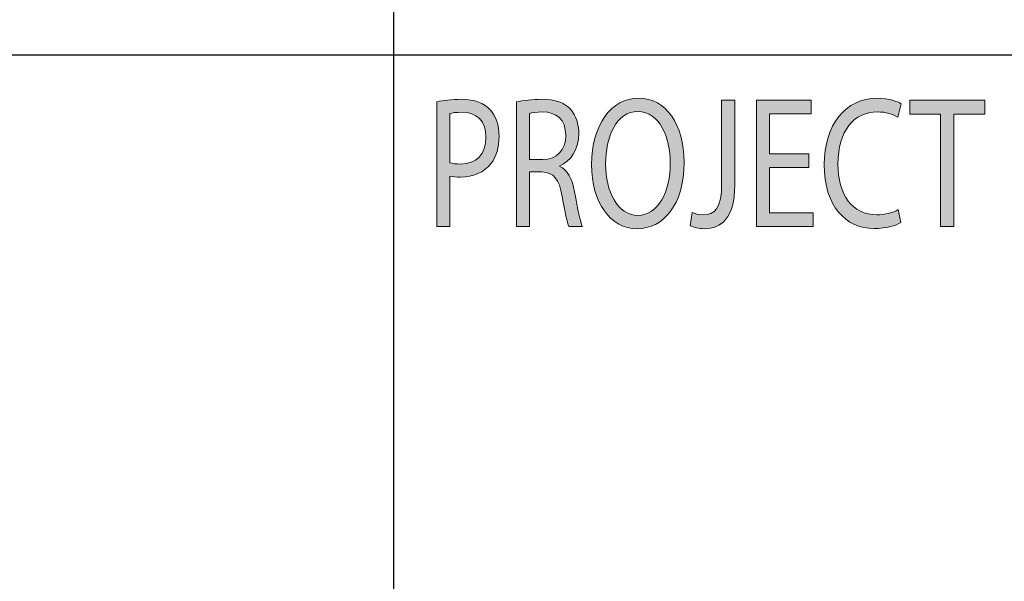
# Model space of a CAD drawing. Header units: inches. Extents: x -3.1 to 15.2, y -1.5 to 10.6.
# Tile 63 of 89: x 9.77 to 10.423, y -0.676 to -0.304. Entities that reach past the tile are written whole.
import ezdxf

# ---------------------------------------------------------------- set-up
doc = ezdxf.new("R2010")
doc.units = ezdxf.units.IN
doc.header["$MEASUREMENT"] = 0
doc.layers.add('chop', color=7, linetype='Continuous')

# ---------------------------------------------------------------- blocks, each defined once
blk = doc.blocks.new('block 3121')
at = {"layer": 'chop', "true_color": 0xffffff}
h = blk.add_hatch(color=7, dxfattribs=at)
h.dxf.hatch_style = 2
edge = h.paths.add_edge_path()
edge.add_spline(control_points=[(10.04628, -0.35813), (10.05047, -0.35725), (10.05594, -0.3565), (10.06292, -0.3565), (10.07148, -0.3565), (10.07776, -0.359), (10.08173, -0.36347), (10.08542, -0.36745), (10.08762, -0.37355), (10.08762, -0.38101), (10.08762, -0.3886), (10.08583, -0.39457), (10.08244, -0.39893), (10.07785, -0.40502), (10.07038, -0.40814), (10.06192, -0.40814), (10.05933, -0.40814), (10.05694, -0.408), (10.05495, -0.40739), (10.05495, -0.40739), (10.05495, -0.44097), (10.05495, -0.44097), (10.05495, -0.44097), (10.04628, -0.44097), (10.04628, -0.44097), (10.04628, -0.44097), (10.04628, -0.35813), (10.04628, -0.35813)], knot_values=[0, 0, 0, 0, 1, 1, 1, 2, 2, 2, 3, 3, 3, 4, 4, 4, 5, 5, 5, 6, 6, 6, 7, 7, 7, 8, 8, 8, 9, 9, 9, 9], degree=3, periodic=1)
edge = h.paths.add_edge_path()
edge.add_spline(control_points=[(10.05495, -0.39855), (10.05684, -0.39917), (10.05923, -0.39943), (10.06212, -0.39943), (10.07258, -0.39943), (10.07895, -0.39308), (10.07895, -0.38151), (10.07895, -0.37044), (10.07267, -0.36509), (10.06311, -0.36509), (10.05933, -0.36509), (10.05644, -0.36546), (10.05495, -0.36595), (10.05495, -0.36595), (10.05495, -0.39855), (10.05495, -0.39855)], knot_values=[0, 0, 0, 0, 1, 1, 1, 2, 2, 2, 3, 3, 3, 4, 4, 4, 5, 5, 5, 5], degree=3, periodic=1)
h = blk.add_hatch(color=7, dxfattribs=at)
h.dxf.hatch_style = 2
edge = h.paths.add_edge_path()
edge.add_spline(control_points=[(10.09922, -0.35825), (10.1036, -0.35712), (10.10988, -0.3565), (10.11586, -0.3565), (10.12511, -0.3565), (10.13109, -0.35862), (10.13528, -0.36335), (10.13866, -0.36708), (10.14056, -0.3728), (10.14056, -0.37927), (10.14056, -0.39034), (10.13498, -0.39768), (10.1279, -0.40066), (10.1279, -0.40066), (10.1279, -0.40104), (10.1279, -0.40104), (10.13308, -0.40328), (10.13618, -0.40925), (10.13776, -0.41796), (10.13996, -0.42965), (10.14155, -0.43774), (10.14294, -0.44097), (10.14294, -0.44097), (10.13398, -0.44097), (10.13398, -0.44097), (10.13288, -0.43861), (10.13139, -0.4314), (10.1295, -0.42094), (10.12751, -0.40937), (10.12391, -0.40502), (10.11605, -0.40465), (10.11605, -0.40465), (10.10788, -0.40465), (10.10788, -0.40465), (10.10788, -0.40465), (10.10788, -0.44097), (10.10788, -0.44097), (10.10788, -0.44097), (10.09922, -0.44097), (10.09922, -0.44097), (10.09922, -0.44097), (10.09922, -0.35825), (10.09922, -0.35825)], knot_values=[0, 0, 0, 0, 1, 1, 1, 2, 2, 2, 3, 3, 3, 4, 4, 4, 5, 5, 5, 6, 6, 6, 7, 7, 7, 8, 8, 8, 9, 9, 9, 10, 10, 10, 11, 11, 11, 12, 12, 12, 13, 13, 13, 14, 14, 14, 14], degree=3, periodic=1)
edge = h.paths.add_edge_path()
edge.add_spline(control_points=[(10.10788, -0.39643), (10.10788, -0.39643), (10.11675, -0.39643), (10.11675, -0.39643), (10.12602, -0.39643), (10.13189, -0.3901), (10.13189, -0.38051), (10.13189, -0.3697), (10.12561, -0.36496), (10.11646, -0.36484), (10.11226, -0.36484), (10.10928, -0.36534), (10.10788, -0.36583), (10.10788, -0.36583), (10.10788, -0.39643), (10.10788, -0.39643)], knot_values=[0, 0, 0, 0, 1, 1, 1, 2, 2, 2, 3, 3, 3, 4, 4, 4, 5, 5, 5, 5], degree=3, periodic=1)
h = blk.add_hatch(color=7, dxfattribs=at)
h.dxf.hatch_style = 2
edge = h.paths.add_edge_path()
edge.add_spline(control_points=[(10.21042, -0.39818), (10.21042, -0.42704), (10.19638, -0.44234), (10.17925, -0.44234), (10.16151, -0.44234), (10.14906, -0.42517), (10.14906, -0.39979), (10.14906, -0.37317), (10.16231, -0.35575), (10.18024, -0.35575), (10.19857, -0.35575), (10.21042, -0.37329), (10.21042, -0.39818)], knot_values=[0, 0, 0, 0, 1, 1, 1, 2, 2, 2, 3, 3, 3, 4, 4, 4, 4], degree=3, periodic=1)
edge = h.paths.add_edge_path()
edge.add_spline(control_points=[(10.15833, -0.39955), (10.15833, -0.41747), (10.1661, -0.43351), (10.17974, -0.43351), (10.1935, -0.43351), (10.20125, -0.41771), (10.20125, -0.39868), (10.20125, -0.38201), (10.19428, -0.36458), (10.17985, -0.36458), (10.1655, -0.36458), (10.15833, -0.38113), (10.15833, -0.39955)], knot_values=[0, 0, 0, 0, 1, 1, 1, 2, 2, 2, 3, 3, 3, 4, 4, 4, 4], degree=3, periodic=1)
h = blk.add_hatch(color=7, dxfattribs=at)
h.dxf.hatch_style = 2
edge = h.paths.add_edge_path()
edge.add_spline(control_points=[(10.23535, -0.35712), (10.23535, -0.35712), (10.244, -0.35712), (10.244, -0.35712), (10.244, -0.35712), (10.244, -0.41324), (10.244, -0.41324), (10.244, -0.43549), (10.23524, -0.44234), (10.22369, -0.44234), (10.2205, -0.44234), (10.21662, -0.44147), (10.21442, -0.44035), (10.21442, -0.44035), (10.21573, -0.43152), (10.21573, -0.43152), (10.21752, -0.43239), (10.22011, -0.43313), (10.223, -0.43313), (10.23077, -0.43313), (10.23535, -0.42878), (10.23535, -0.41235), (10.23535, -0.41235), (10.23535, -0.35712), (10.23535, -0.35712)], knot_values=[0, 0, 0, 0, 1, 1, 1, 2, 2, 2, 3, 3, 3, 4, 4, 4, 5, 5, 5, 6, 6, 6, 7, 7, 7, 8, 8, 8, 8], degree=3, periodic=1)
h = blk.add_hatch(color=7, dxfattribs=at)
h.dxf.hatch_style = 2
h.paths.add_polyline_path([(10.29317, -0.40167), (10.26708, -0.40167), (10.26708, -0.43188), (10.29616, -0.43188), (10.29616, -0.44097), (10.25841, -0.44097), (10.25841, -0.35712), (10.29466, -0.35712), (10.29466, -0.36621), (10.26708, -0.36621), (10.26708, -0.3927), (10.29317, -0.3927)])
h = blk.add_hatch(color=7, dxfattribs=at)
h.dxf.hatch_style = 2
edge = h.paths.add_edge_path()
edge.add_spline(control_points=[(10.35429, -0.43823), (10.3511, -0.44023), (10.34473, -0.44222), (10.33656, -0.44222), (10.31764, -0.44222), (10.30339, -0.42729), (10.30339, -0.39979), (10.30339, -0.37355), (10.31764, -0.35575), (10.33845, -0.35575), (10.34682, -0.35575), (10.35209, -0.35799), (10.35438, -0.35948), (10.35438, -0.35948), (10.35229, -0.36833), (10.35229, -0.36833), (10.34901, -0.36633), (10.34433, -0.36484), (10.33875, -0.36484), (10.32301, -0.36484), (10.31255, -0.3774), (10.31255, -0.39943), (10.31255, -0.41995), (10.32202, -0.43313), (10.33835, -0.43313), (10.34363, -0.43313), (10.34901, -0.43176), (10.3525, -0.42965), (10.3525, -0.42965), (10.35429, -0.43823), (10.35429, -0.43823)], knot_values=[0, 0, 0, 0, 1, 1, 1, 2, 2, 2, 3, 3, 3, 4, 4, 4, 5, 5, 5, 6, 6, 6, 7, 7, 7, 8, 8, 8, 9, 9, 9, 10, 10, 10, 10], degree=3, periodic=1)
h = blk.add_hatch(color=7, dxfattribs=at)
h.dxf.hatch_style = 2
h.paths.add_polyline_path([(10.38062, -0.36633), (10.3602, -0.36633), (10.3602, -0.35712), (10.4099, -0.35712), (10.4099, -0.36633), (10.38938, -0.36633), (10.38938, -0.44097), (10.38062, -0.44097)])
at = {"layer": 'chop', "lineweight": 0}
for points in [[(10.29317, -0.40167), (10.26708, -0.40167), (10.26708, -0.43188), (10.29616, -0.43188), (10.29616, -0.44097), (10.25841, -0.44097), (10.25841, -0.35712), (10.29466, -0.35712), (10.29466, -0.36621), (10.26708, -0.36621), (10.26708, -0.3927), (10.29317, -0.3927), (10.29317, -0.40167)], [(10.38062, -0.36633), (10.3602, -0.36633), (10.3602, -0.35712), (10.4099, -0.35712), (10.4099, -0.36633), (10.38938, -0.36633), (10.38938, -0.44097), (10.38062, -0.44097), (10.38062, -0.36633)]]:
    blk.add_lwpolyline(points, dxfattribs=at)
for points, knots in [([(10.04628, -0.35813), (10.05047, -0.35725), (10.05594, -0.3565), (10.06292, -0.3565), (10.07148, -0.3565), (10.07776, -0.359), (10.08173, -0.36347), (10.08542, -0.36745), (10.08762, -0.37355), (10.08762, -0.38101), (10.08762, -0.3886), (10.08583, -0.39457), (10.08244, -0.39893), (10.07785, -0.40502), (10.07038, -0.40814), (10.06192, -0.40814), (10.05933, -0.40814), (10.05694, -0.408), (10.05495, -0.40739), (10.05495, -0.40739), (10.05495, -0.44097), (10.05495, -0.44097), (10.05495, -0.44097), (10.04628, -0.44097), (10.04628, -0.44097), (10.04628, -0.44097), (10.04628, -0.35813), (10.04628, -0.35813)], [0, 0, 0, 0, 1, 1, 1, 2, 2, 2, 3, 3, 3, 4, 4, 4, 5, 5, 5, 6, 6, 6, 7, 7, 7, 8, 8, 8, 9, 9, 9, 9]), ([(10.09922, -0.35825), (10.1036, -0.35712), (10.10988, -0.3565), (10.11586, -0.3565), (10.12511, -0.3565), (10.13109, -0.35862), (10.13528, -0.36335), (10.13866, -0.36708), (10.14056, -0.3728), (10.14056, -0.37927), (10.14056, -0.39034), (10.13498, -0.39768), (10.1279, -0.40066), (10.1279, -0.40066), (10.1279, -0.40104), (10.1279, -0.40104), (10.13308, -0.40328), (10.13618, -0.40925), (10.13776, -0.41796), (10.13996, -0.42965), (10.14155, -0.43774), (10.14294, -0.44097), (10.14294, -0.44097), (10.13398, -0.44097), (10.13398, -0.44097), (10.13288, -0.43861), (10.13139, -0.4314), (10.1295, -0.42094), (10.12751, -0.40937), (10.12391, -0.40502), (10.11605, -0.40465), (10.11605, -0.40465), (10.10788, -0.40465), (10.10788, -0.40465), (10.10788, -0.40465), (10.10788, -0.44097), (10.10788, -0.44097), (10.10788, -0.44097), (10.09922, -0.44097), (10.09922, -0.44097), (10.09922, -0.44097), (10.09922, -0.35825), (10.09922, -0.35825)], [0, 0, 0, 0, 1, 1, 1, 2, 2, 2, 3, 3, 3, 4, 4, 4, 5, 5, 5, 6, 6, 6, 7, 7, 7, 8, 8, 8, 9, 9, 9, 10, 10, 10, 11, 11, 11, 12, 12, 12, 13, 13, 13, 14, 14, 14, 14]), ([(10.21042, -0.39818), (10.21042, -0.42704), (10.19638, -0.44234), (10.17925, -0.44234), (10.16151, -0.44234), (10.14906, -0.42517), (10.14906, -0.39979), (10.14906, -0.37317), (10.16231, -0.35575), (10.18024, -0.35575), (10.19857, -0.35575), (10.21042, -0.37329), (10.21042, -0.39818)], [0, 0, 0, 0, 1, 1, 1, 2, 2, 2, 3, 3, 3, 4, 4, 4, 4]), ([(10.23535, -0.35712), (10.23535, -0.35712), (10.244, -0.35712), (10.244, -0.35712), (10.244, -0.35712), (10.244, -0.41324), (10.244, -0.41324), (10.244, -0.43549), (10.23524, -0.44234), (10.22369, -0.44234), (10.2205, -0.44234), (10.21662, -0.44147), (10.21442, -0.44035), (10.21442, -0.44035), (10.21573, -0.43152), (10.21573, -0.43152), (10.21752, -0.43239), (10.22011, -0.43313), (10.223, -0.43313), (10.23077, -0.43313), (10.23535, -0.42878), (10.23535, -0.41235), (10.23535, -0.41235), (10.23535, -0.35712), (10.23535, -0.35712)], [0, 0, 0, 0, 1, 1, 1, 2, 2, 2, 3, 3, 3, 4, 4, 4, 5, 5, 5, 6, 6, 6, 7, 7, 7, 8, 8, 8, 8]), ([(10.35429, -0.43823), (10.3511, -0.44023), (10.34473, -0.44222), (10.33656, -0.44222), (10.31764, -0.44222), (10.30339, -0.42729), (10.30339, -0.39979), (10.30339, -0.37355), (10.31764, -0.35575), (10.33845, -0.35575), (10.34682, -0.35575), (10.35209, -0.35799), (10.35438, -0.35948), (10.35438, -0.35948), (10.35229, -0.36833), (10.35229, -0.36833), (10.34901, -0.36633), (10.34433, -0.36484), (10.33875, -0.36484), (10.32301, -0.36484), (10.31255, -0.3774), (10.31255, -0.39943), (10.31255, -0.41995), (10.32202, -0.43313), (10.33835, -0.43313), (10.34363, -0.43313), (10.34901, -0.43176), (10.3525, -0.42965), (10.3525, -0.42965), (10.35429, -0.43823), (10.35429, -0.43823)], [0, 0, 0, 0, 1, 1, 1, 2, 2, 2, 3, 3, 3, 4, 4, 4, 5, 5, 5, 6, 6, 6, 7, 7, 7, 8, 8, 8, 9, 9, 9, 10, 10, 10, 10]), ([(10.05495, -0.39855), (10.05684, -0.39917), (10.05923, -0.39943), (10.06212, -0.39943), (10.07258, -0.39943), (10.07895, -0.39308), (10.07895, -0.38151), (10.07895, -0.37044), (10.07267, -0.36509), (10.06311, -0.36509), (10.05933, -0.36509), (10.05644, -0.36546), (10.05495, -0.36595), (10.05495, -0.36595), (10.05495, -0.39855), (10.05495, -0.39855)], [0, 0, 0, 0, 1, 1, 1, 2, 2, 2, 3, 3, 3, 4, 4, 4, 5, 5, 5, 5]), ([(10.10788, -0.39643), (10.10788, -0.39643), (10.11675, -0.39643), (10.11675, -0.39643), (10.12602, -0.39643), (10.13189, -0.3901), (10.13189, -0.38051), (10.13189, -0.3697), (10.12561, -0.36496), (10.11646, -0.36484), (10.11226, -0.36484), (10.10928, -0.36534), (10.10788, -0.36583), (10.10788, -0.36583), (10.10788, -0.39643), (10.10788, -0.39643)], [0, 0, 0, 0, 1, 1, 1, 2, 2, 2, 3, 3, 3, 4, 4, 4, 5, 5, 5, 5]), ([(10.15833, -0.39955), (10.15833, -0.41747), (10.1661, -0.43351), (10.17974, -0.43351), (10.1935, -0.43351), (10.20125, -0.41771), (10.20125, -0.39868), (10.20125, -0.38201), (10.19428, -0.36458), (10.17985, -0.36458), (10.1655, -0.36458), (10.15833, -0.38113), (10.15833, -0.39955)], [0, 0, 0, 0, 1, 1, 1, 2, 2, 2, 3, 3, 3, 4, 4, 4, 4])]:
    blk.add_open_spline(points, degree=3, knots=knots, dxfattribs=at)
blk = doc.blocks.new('block 3120')
at = {"layer": 'chop'}
blk.add_blockref('block 3121', (0, 0), dxfattribs=at)
blk = doc.blocks.new('block 3194')
at = {"layer": 'chop', "color": 7, "lineweight": 30, "true_color": 0xffffff}
blk.add_lwpolyline([(14.71133, -0.32723), (7.85146, -0.32723)], dxfattribs=at)
blk = doc.blocks.new('block 3212')
at = {"layer": 'chop', "color": 7, "lineweight": 30, "true_color": 0xffffff}
blk.add_lwpolyline([(10.01752, 0.8332), (10.01752, -1.04908)], dxfattribs=at)
blk = doc.blocks.new('block 3113')
at = {"layer": 'chop'}
for name in ['block 3212', 'block 3194', 'block 3120']:
    blk.add_blockref(name, (0, 0), dxfattribs=at)

msp = doc.modelspace()

# ---------------------------------------------------------------- block references
at = {"layer": 'chop'}
msp.add_blockref('block 3113', (0, 0), dxfattribs=at)

doc.saveas('drawing.dxf')
